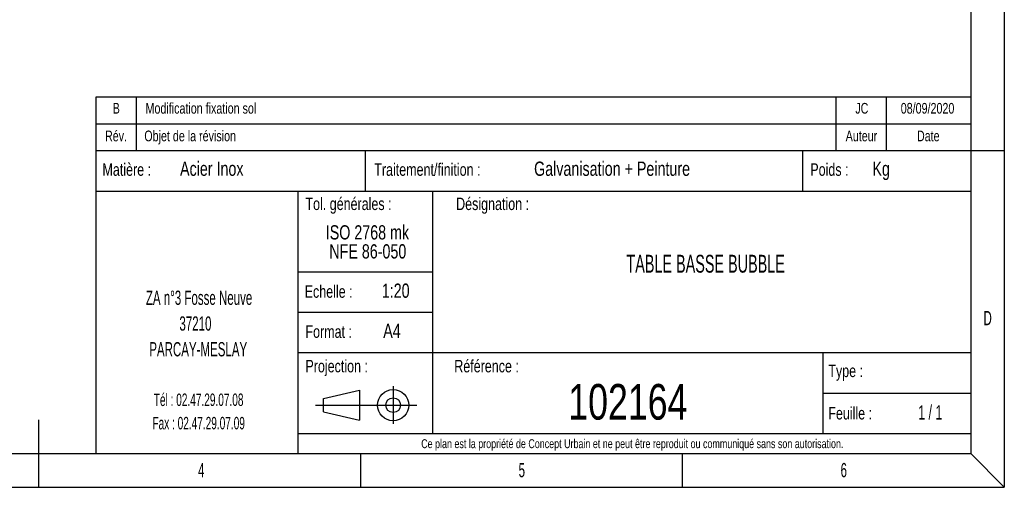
# Model space of a CAD drawing. Header units: millimetres. Extents: x 100 to 5840, y 99 to 4099.
# Tile 12 of 27: x 2913 to 5840, y 99 to 1488. Entities that reach past the tile are written whole.
import ezdxf

# ---------------------------------------------------------------- set-up
doc = ezdxf.new("R2010")
doc.units = ezdxf.units.MM
doc.header["$LTSCALE"] = 20
doc.layers.add('FORMAT', color=7, linetype='Continuous')
doc.styles.add('SLDTEXTSTYLE0', font='TXT', dxfattribs={"width": 0.605})
doc.styles.add('SLDTEXTSTYLE1', font='TXT', dxfattribs={"width": 0.75})
doc.styles.add('SLDTEXTSTYLE2', font='TXT', dxfattribs={"width": 0.65})

# ---------------------------------------------------------------- blocks, each defined once
blk = doc.blocks.new('Projection européenne_2')
at = {"layer": 'FORMAT', "color": 7}
for p, q in [((3760.6, 500.2), (3878.6, 527.3)), ((3878.6, 527.3), (3878.6, 429)), ((3878.6, 527.3), (3878.6, 429)), ((3990.2, 540.5), (3990.2, 416.5)), ((3760.6, 456.2), (3760.6, 500.2)), ((3733.5, 478.2), (4068.9, 478.2)), ((3760.6, 456.2), (3878.6, 429))]:
    blk.add_line(p, q, dxfattribs=at)
for radius in [51.5, 24.3]:
    blk.add_circle((3990.2, 478.2), radius, dxfattribs=at)
blk = doc.blocks.new('SW_NOTE_0_3')
at = {"layer": 'FORMAT', "color": 0, "insert": (15.9, 54.6), "char_height": 42.3, "attachment_point": 2, "style": 'SLDTEXTSTYLE0'}
blk.add_mtext('4', dxfattribs=at)
blk = doc.blocks.new('SW_NOTE_0_4')
at = {"layer": 'FORMAT', "color": 0, "insert": (15.9, 54.6), "char_height": 42.3, "attachment_point": 2, "style": 'SLDTEXTSTYLE0'}
blk.add_mtext('5', dxfattribs=at)
blk = doc.blocks.new('SW_NOTE_0_5')
at = {"layer": 'FORMAT', "color": 0, "insert": (15.9, 54.6), "char_height": 42.3, "attachment_point": 2, "style": 'SLDTEXTSTYLE0'}
blk.add_mtext('6', dxfattribs=at)
blk = doc.blocks.new('SW_NOTE_0_6')
at = {"layer": 'FORMAT', "color": 0, "insert": (20.5, 54.6), "char_height": 42.3, "attachment_point": 2, "style": 'SLDTEXTSTYLE0'}
blk.add_mtext('D', dxfattribs=at)
blk = doc.blocks.new('Fond de plan - Grille A4H sans numéro')
at = {"layer": 'FORMAT'}
for p, q in [((5740, 4000), (5740, 0)), ((5640, 1000), (5740, 1000)), ((2870, 100), (2870, 200)), ((2870, 0), (2870, 100)), ((3826, 100), (3826, 0)), ((4782, 100), (4782, 0)), ((5640, 100), (5740, 0)), ((0, 0), (5740, 0))]:
    blk.add_line(p, q, dxfattribs=at)
at = {"layer": 'FORMAT', "color": 7}
for p in [(5640, 3900), (100, 100)]:
    blk.add_line(p, (5640, 100), dxfattribs=at)
blk = doc.blocks.new('Bloc2_1')
at = {"color": 7, "linetype": 'Continuous'}
blk.add_blockref('Fond de plan - Grille A4H sans numéro', (0, 0), dxfattribs=at)
at = {"layer": 'FORMAT', "color": 7}
for name, p in [('SW_NOTE_0_6', (5670, 469.1)), ('SW_NOTE_0_3', (3336.6, 17.6)), ('SW_NOTE_0_4', (4289.6, 17.6)), ('SW_NOTE_0_5', (5246.8, 17.6))]:
    blk.add_blockref(name, p, dxfattribs=at)
blk = doc.blocks.new('SW_NOTE_0_20')
at = {"layer": 'FORMAT', "color": 0, "attachment_point": 2, "style": 'SLDTEXTSTYLE0'}
for s, insert, char_height in [('ZA n°3 Fosse Neuve', (264.6, 54.6), 42.333), ('37210', (253.7, -21.9), 42.33), ('PARCAY-MESLAY', (262.1, -98.3), 42.333), ('Tél : 02.47.29.07.08', (263.3, -251), 37.042), ('Fax : 02.47.29.07.09', (263.4, -320.4), 37.042)]:
    blk.add_mtext(s, dxfattribs=dict(at, insert=insert, char_height=char_height))
blk = doc.blocks.new('SW_NOTE_0_21')
at = {"layer": 'FORMAT', "color": 0, "attachment_point": 2, "style": 'SLDTEXTSTYLE1'}
for s, insert, char_height in [('ISO 2768 mk', (166.7, 54.6), 42.333), ('NFE 86-050', (167.8, -1.9), 42.33)]:
    blk.add_mtext(s, dxfattribs=dict(at, insert=insert, char_height=char_height))

msp = doc.modelspace()

# ---------------------------------------------------------------- linework, layer by layer
at = {"layer": 'FORMAT'}
for p, q in [((3140, 199.431), (3140, 1259.431)), ((3140, 1259.431), (5740, 1259.431)), ((3260, 1099.431), (3260, 1259.431)), ((5340, 1099.431), (5340, 1259.431)), ((5490, 1099.431), (5490, 1259.431)), ((3140, 1179.431), (5740, 1179.431)), ((3140, 1099.431), (5740, 1099.431)), ((3940, 1099.431), (3940, 979.431)), ((5240, 1099.431), (5240, 979.431)), ((3140, 979.431), (5740, 979.431)), ((3740, 979.431), (3740, 199.431)), ((4140, 979.431), (4140, 259.431)), ((3740, 739.431), (4140, 739.431)), ((3740, 619.431), (4140, 619.431)), ((3740, 499.431), (5740, 499.431)), ((5300, 499.431), (5300, 259.431)), ((5300, 379.431), (5740, 379.431)), ((3740, 259.431), (5740, 259.431))]:
    msp.add_line(p, q, dxfattribs=at)

# ---------------------------------------------------------------- block references
at = {"color": 7, "linetype": 'Continuous'}
msp.add_blockref('Bloc2_1', (100, 99.431), dxfattribs=at)
at = {"layer": 'FORMAT'}
for name, p in [('SW_NOTE_0_21', (3779.79, 823.203)), ('SW_NOTE_0_20', (3181.338, 628.932))]:
    msp.add_blockref(name, p, dxfattribs=at)
at = {"layer": 'FORMAT', "xscale": 0.9, "yscale": 0.9, "zscale": 0.9}
msp.add_blockref('Projection européenne_2', (431.729, -87.018), dxfattribs=at)

# ---------------------------------------------------------------- texts
at = {"layer": 'FORMAT', "insert": (1329.786, 1395.689), "char_height": 396.875, "attachment_point": 1, "rotation": 30, "style": 'SLDTEXTSTYLE0'}
msp.add_mtext('PRODUCTION', dxfattribs=at)
at = {"layer": 'FORMAT'}
for s, insert, char_height, attachment_point, style in [('B', (3199.765, 1241.04), 31.75, 2, 'SLDTEXTSTYLE1'), ('Modification fixation sol', (3286.769, 1241.04), 31.75, 1, 'SLDTEXTSTYLE1'), ('JC', (5416.44, 1241.04), 31.75, 2, 'SLDTEXTSTYLE1'), ('08/09/2020', (5611.781, 1241.04), 31.75, 2, 'SLDTEXTSTYLE1'), ('Rév.', (3198.975, 1158.886), 31.75, 2, 'SLDTEXTSTYLE1'), ('Objet de la révision', (3283.126, 1158.886), 31.75, 1, 'SLDTEXTSTYLE1'), ('Auteur', (5415.289, 1158.886), 31.75, 2, 'SLDTEXTSTYLE1'), ('Date', (5613.953, 1158.886), 31.75, 2, 'SLDTEXTSTYLE1'), ('Matière :', (3158.667, 1061.602), 37.0417, 1, 'SLDTEXTSTYLE1'), ('Acier Inox', (3389.335, 1066.865), 42.3333, 1, 'SLDTEXTSTYLE1'), ('Traitement/finition :', (3966.768, 1061.602), 37.04167, 1, 'SLDTEXTSTYLE1'), ('Galvanisation + Peinture', (4441.951, 1066.865), 42.33333, 1, 'SLDTEXTSTYLE1'), ('Poids :', (5263.278, 1061.602), 37.0417, 1, 'SLDTEXTSTYLE1'), ('Kg', (5447.9, 1066.865), 42.3333, 1, 'SLDTEXTSTYLE1'), ('Tol. générales :', (3762.181, 959.962), 37.04, 1, 'SLDTEXTSTYLE1'), ('Désignation :', (4318.612, 959.912), 37.04167, 2, 'SLDTEXTSTYLE1'), ('TABLE BASSE BUBBLE', (4952.07, 789.9), 52.91667, 2, 'SLDTEXTSTYLE0'), ('1:20', (4030.506, 704.593), 42.3333, 2, 'SLDTEXTSTYLE1'), ('Echelle :', (3759.883, 699.33), 37.0417, 1, 'SLDTEXTSTYLE1'), ('A4', (3993.523, 585.496), 42.3333, 1, 'SLDTEXTSTYLE1'), ('Format :', (3762.181, 580.233), 37.0417, 1, 'SLDTEXTSTYLE1'), ('Projection :', (3762.181, 477.851), 37.04167, 1, 'SLDTEXTSTYLE1'), ('Référence :', (4300.67, 477.851), 37.04167, 2, 'SLDTEXTSTYLE1'), ('Type :', (5316.764, 463.804), 37.0417, 1, 'SLDTEXTSTYLE1'), ('102164', (4720.735, 406.248), 105.8333, 2, 'SLDTEXTSTYLE1'), ('Feuille :', (5316.764, 337.826), 37.0417, 1, 'SLDTEXTSTYLE1'), ('1 / 1', (5619.864, 343.089), 42.3333, 2, 'SLDTEXTSTYLE2'), ('Ce plan est la propriété de Concept Urbain et ne peut être reproduit ou communiqué sans son autorisation.', (4733.952, 242.159), 26.458333, 2, 'SLDTEXTSTYLE1')]:
    msp.add_mtext(s, dxfattribs=dict(at, insert=insert, char_height=char_height, attachment_point=attachment_point, style=style))

doc.saveas('drawing.dxf')
